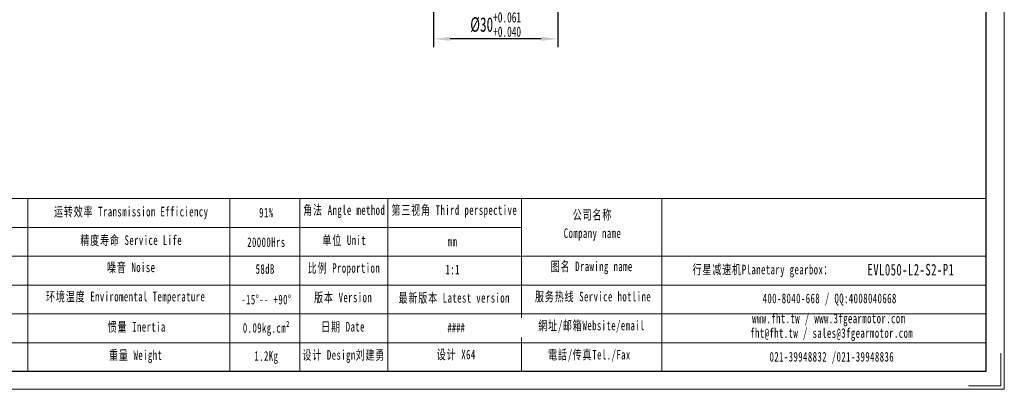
# Model space of a CAD drawing. Header units: millimetres. Extents: x 1426 to 1791, y 1047 to 1305.
# Tile 2 of 5: x 1553 to 1791, y 1047 to 1136. Entities that reach past the tile are written whole.
import ezdxf

# ---------------------------------------------------------------- set-up
doc = ezdxf.new("R2010")
doc.units = ezdxf.units.MM
doc.header["$PDSIZE"] = -5
doc.layers.get('0').update_dxf_attribs({"lineweight": 18})
doc.layers.get('Defpoints').update_dxf_attribs({"lineweight": 18})
for name, color, linetype, lineweight in [('SLD-0', 7, 'Continuous', 18), ('图框_外框线', 7, 'Continuous', 18), ('尺寸线层', 3, 'Continuous', 18)]:
    doc.layers.add(name, color=color, linetype=linetype, lineweight=lineweight)
doc.styles.add('标准', font='txt', dxfattribs={"width": 0.667})
doc.dimstyles.new('标准', dxfattribs={"dimtxt": 3.5, "dimasz": 4, "dimexe": 2, "dimexo": 0, "dimtad": 1, "dimdsep": 46, "dimtxsty": '标准', "dimblk": '_CAXARROW', "dimcen": 0, "dimdle": 8, "dimazin": 2, "dimtfac": 0.707107, "dimtdec": 3, "dimtmove": 2, "dimatfit": 3, "dimfxl": 1, "dimfrac": 2, "dimtolj": 1, "dimarcsym": 1})

# ---------------------------------------------------------------- blocks, each defined once
blk = doc.blocks.new('_CAXARROW')
blk.add_hatch(color=0).paths.add_polyline_path([(0, 0), (-1, 0.125), (-1, -0.125)], flags=0)
blk = doc.blocks.new('*D218')
at = {"layer": 'Defpoints', "color": 0, "lineweight": -2}
for p in [(1653.18, 1149.82), (1683.18, 1149.82)]:
    blk.add_point(p, dxfattribs=at)
at = {"layer": '尺寸线层', "color": 0, "lineweight": -2}
for p, q in [((1653.18, 1149.82), (1653.18, 1129.34)), ((1683.18, 1149.82), (1683.18, 1129.34)), ((1679.18, 1131.34), (1657.18, 1131.34))]:
    blk.add_line(p, q, dxfattribs=at)
at = {"layer": '尺寸线层', "color": 0, "lineweight": -2, "xscale": 4, "yscale": 4, "zscale": 4, "rotation": 180}
blk.add_blockref('_CAXARROW', (1653.18, 1131.34), dxfattribs=at)
at = {"layer": '尺寸线层', "color": 0, "lineweight": -2, "xscale": 4, "yscale": 4, "zscale": 4}
blk.add_blockref('_CAXARROW', (1683.18, 1131.34), dxfattribs=at)
at = {"layer": '尺寸线层', "color": 0, "insert": (1668.18, 1134.8), "char_height": 3.5, "attachment_point": 5, "style": '标准', "bg_fill": 3, "box_fill_scale": 1.1, "bg_fill_color": 257, "bg_fill_transparency": 0}
blk.add_mtext('\\A1;%%C30{\\H2.474874;\\S+0.061^ +0.040;}', dxfattribs=at)
at = {"layer": 'Defpoints', "color": 0, "lineweight": -2}
blk.add_point((1653.18, 1131.34), dxfattribs=at)

msp = doc.modelspace()

# ---------------------------------------------------------------- linework, layer by layer
at = {"layer": 'SLD-0'}
for p, q in [((1555.209, 1092.793), (1555.209, 1051.125)), ((1603.994, 1092.793), (1603.994, 1051.12))]:
    msp.add_line(p, q, dxfattribs=at)
at = {"layer": '图框_外框线'}
for p, q in [((1458.576, 1092.793), (1786.662, 1092.793)), ((1620.857, 1092.793), (1620.857, 1051.351)), ((1642.145, 1092.793), (1642.145, 1051.12)), ((1674.408, 1092.793), (1674.408, 1051.12)), ((1708.284, 1092.793), (1708.284, 1051.12)), ((1490.017, 1085.84), (1674.408, 1085.84)), ((1458.576, 1078.887), (1786.662, 1078.887)), ((1490.017, 1071.934), (1786.662, 1071.934)), ((1490.017, 1064.981), (1786.662, 1064.981)), ((1490.017, 1058.027), (1786.662, 1058.027))]:
    msp.add_line(p, q, dxfattribs=at)
at = {"layer": '图框_外框线', "color": 3}
msp.add_lwpolyline([(1426.366, 1046.779), (1791.002, 1046.779), (1791.002, 1304.629), (1426.366, 1304.629)], close=True, dxfattribs=at)
at = {"layer": '图框_外框线', "color": 3, "lineweight": 25}
msp.add_lwpolyline([(1448.07, 1051.12), (1786.662, 1051.12), (1786.662, 1300.288), (1448.07, 1300.288)], close=True, dxfattribs=at)
at = {"layer": '图框_外框线', "color": 3}
msp.add_lwpolyline([(1790.134, 1055.461), (1790.134, 1047.647), (1782.321, 1047.647)], dxfattribs=at)

# ---------------------------------------------------------------- texts
at = {"layer": 'SLD-0', "color": 1, "attachment_point": 2, "line_spacing_factor": 1.15057, "style": '标准'}
for s, insert, char_height, width in [('\\T1.1;角法 Angle method ', (1631.614, 1091.192), 2.31771, 29.6405), ('{\\T1.1;第三视角 Third perspective}', (1658.195, 1091.192), 2.31771, 57.54177), ('\\T1.1;运转效率 Transmission Efficiency', (1580.173, 1090.81), 2.31771, 39.38618), ('{\\T1.1;91%}', (1612.818, 1090.573), 2.31771, 29.6405), ('\\T1.1;公司名称\\PCompany name', (1691.561, 1090.048), 2.31771, 29.6405), ('\\T1.1;精度寿命 Service Life', (1580.173, 1083.922), 2.31771, 39.38618), ('\\T1.1;单位 Unit', (1631.627, 1083.913), 2.31771, 29.6405), ('\\T1.1;20000Hrs', (1612.818, 1083.43), 2.31771, 29.6405), ('\\T1.1;mm', (1657.758, 1083.584), 2.3177, 29.6405), ('\\T1.1;噪音 Noise', (1580.173, 1077.366), 2.31771, 39.38618), ('\\T1.1;58dB', (1612.533, 1076.96), 2.3177, 29.6405), ('\\T1.1;比例 Proportion', (1631.542, 1077.207), 2.31771, 29.6405), ('\\T1.1;图名 Drawing name', (1691.37, 1077.605), 2.31771, 29.6405), ('\\T1.1;  行星减速机Planetary gearbox：', (1731.539, 1076.836), 2.31771, 42.79458), ('\\pxt4.138774;{\\T1.1;\\C256;EVL050-L2-S2-P1}', (1768.46, 1077.045), 2.8, 29.6405), ('\\T1.1;1:1', (1657.815, 1076.862), 2.3177, 29.6405), ('{\\T1.1;环境温度 Enviromental Temperature}', (1578.844, 1070.311), 2.31771, 120.3951), ('\\T1.1;版本 Version', (1631.351, 1070.109), 2.31771, 29.6405), ('\\T1.1;最新版本 Latest version', (1658.177, 1070.008), 2.31771, 29.6405), ('\\T1.1;服务热线 Service hotline', (1691.699, 1070.317), 2.31771, 29.6405), ('\\T1.1;400-8040-668 / QQ:4008040668', (1748.832, 1069.874), 2.31771, 51.72946), ('\\T1.1;-15%%D-- +90%%D', (1612.818, 1069.59), 2.31771, 29.6405), ('\\T1.1;www.fht.tw / www.3fgearmotor.com ', (1748.618, 1065.047), 2.31771, 39.07172), ('\\T1.1;惯量 Inertia', (1581.502, 1063.008), 2.31771, 39.38618), ('{\\T1.1;0.09kg.cm²}', (1612.818, 1062.756), 2.31771, 29.6405), ('\\T1.1;日期 Date', (1631.328, 1063.037), 2.31771, 29.6405), ('\\T1.1;網址/邮箱Website/email', (1691.338, 1063.334), 2.31771, 29.6405), ('\\T1.1;\\pxt12;fht@fht.tw / sales@3fgearmotor.com ', (1749.324, 1061.517), 2.31771, 49.24753), ('\\T1.1;重量 Weight', (1581.253, 1056.203), 2.31771, 39.38618), ('\\T1.1;1.2Kg', (1612.818, 1055.979), 2.31771, 29.6405), ('{\\T1.1;设计 Design刘建勇}', (1631.518, 1056.228), 2.31771, 29.6405), ('{\\T1.1;设计 X64}', (1658.663, 1056.32), 2.31771, 29.6405), ('\\T1.1;電話/传真Tel./Fax', (1690.819, 1056.297), 2.31771, 29.6405), ('{\\T1.1;021-39948832 /021-39948836 }', (1749.348, 1055.79), 2.31771, 66.80751)]:
    msp.add_mtext(s, dxfattribs=dict(at, insert=insert, char_height=char_height, width=width))

# ---------------------------------------------------------------- next in the draw order: texts
at = {"layer": 'SLD-0', "color": 1, "insert": (1658.658, 1062.804), "char_height": 2.3177, "width": 29.6405, "attachment_point": 2, "style": '标准', "bg_fill": 2}
msp.add_mtext('####', dxfattribs=at)

# ---------------------------------------------------------------- next in the draw order: dimensions: what is measured, and where the dimension line sits
at = {"layer": '尺寸线层'}
dim = msp.add_linear_dim(base=(1653.176, 1131.342), p1=(1683.176, 1149.817), p2=(1653.176, 1149.817), dimstyle='标准', override={"dimpost": '%%C<>', "dimsah": 1, "dimtol": 1, "dimtp": 0.061, "dimtm": -0.04, "dimtfill": 1, "dimtzin": 0}, dxfattribs=at)
dim.commit()
dim.dimension.update_dxf_attribs({"geometry": '*D218', "text_midpoint": (1668.176, 1134.799)})

doc.saveas('drawing.dxf')
